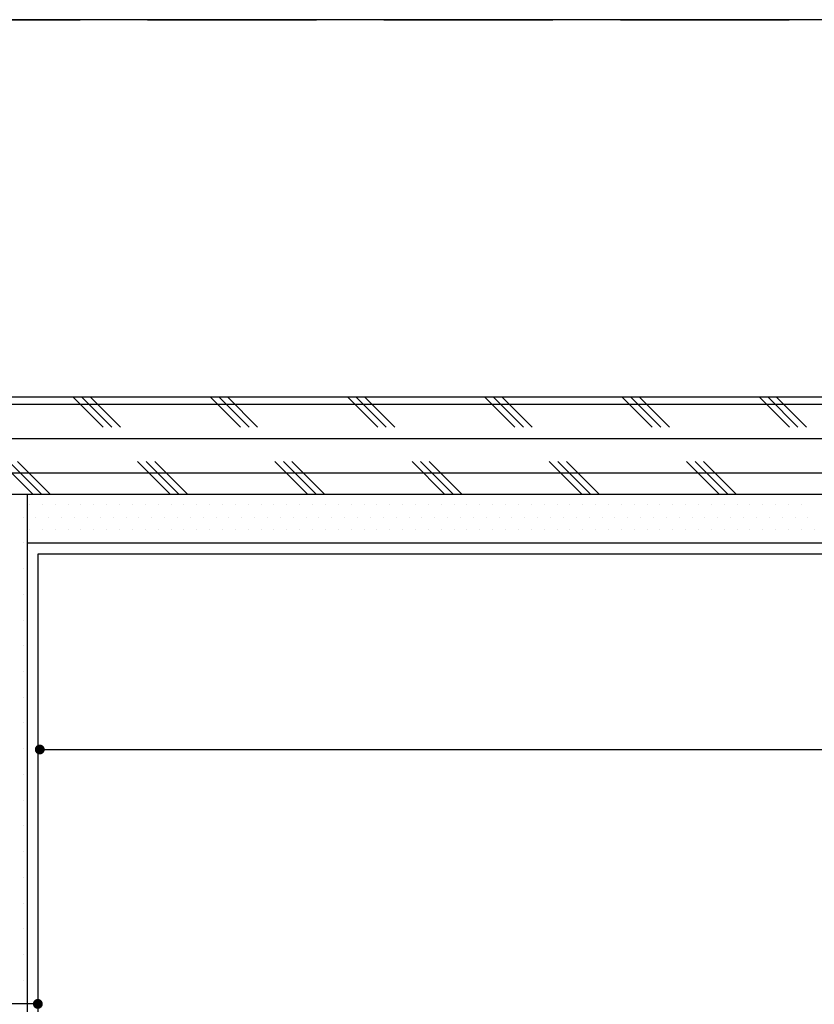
# Model space of a CAD drawing. Header units: millimetres. Extents: x -53 to 3023, y -53 to 2153.
# Tile 15 of 52: x 660 to 807, y 1139 to 1322. Entities that reach past the tile are written whole.
import ezdxf

# ---------------------------------------------------------------- set-up
doc = ezdxf.new("R2010")
doc.units = ezdxf.units.MM
doc.header["$LTSCALE"] = 5
doc.linetypes.add('DASH', pattern=[0.35, 0.25, -0.1])
doc.layers.get('Defpoints').update_dxf_attribs({"color": 8})
for name, color, linetype in [('A-建筑-拆墙', 251, 'Continuous'), ('Q-立面-填充', 251, 'Continuous'), ('Q-立面-完成面造型线', 6, 'Continuous'), ('Q-立面-次粗线', 31, 'Continuous'), ('Q-立面-粗线', 30, 'Continuous')]:
    doc.layers.add(name, color=color, linetype=linetype)
doc.styles.get("Standard").update_dxf_attribs({"font": 'SimSun.ttf'})
doc.dimstyles.new('1', dxfattribs={"dimscale": 0, "dimtxt": 2.5, "dimasz": 1.5, "dimexe": 1, "dimexo": 0, "dimgap": 0.3, "dimtad": 1, "dimdec": 0, "dimzin": 0, "dimdsep": 46, "dimtxsty": 'Standard', "dimblk": 'ARCHTICK', "dimcen": 0.09, "dimclrd": 8, "dimclre": 8, "dimclrt": 4, "dimadec": 0, "dimazin": 0, "dimtfac": 1, "dimtdec": 0, "dimtix": 1, "dimtofl": 0, "dimtmove": 2, "dimatfit": 3, "dimldrblk": 'DOTSMALL', "dimfxl": 5, "dimfxlon": 1, "dimtolj": 1, "dimtzin": 0, "dimarcsym": 0})

# ---------------------------------------------------------------- blocks, each defined once
blk = doc.blocks.new('_ArchTick')
at = {"color": 0, "linetype": 'ByBlock', "const_width": 0.15}
blk.add_lwpolyline([(-0.5, -0.5), (0.5, 0.5)], dxfattribs=at)
blk = doc.blocks.new('0')
at = {"layer": 'Q-立面-填充', "ltscale": 0.1999999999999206}
h = blk.add_hatch(dxfattribs=at)
h.set_pattern_fill('CORK', color=256, scale=2, style=0)
h.set_pattern_definition([(0, (-535264.8298560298, 505245.2771867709), (0, 1.269999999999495), []), (135, (-535264.1948560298, 505244.6421867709), (-2.540001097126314, -2.540001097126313), [1.796051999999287, -1.796051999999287]), (135, (-535263.8773560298, 505244.6421867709), (-2.540001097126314, -2.540001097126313), [1.796051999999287, -1.796051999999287]), (135, (-535263.5598560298, 505244.6421867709), (-2.540001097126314, -2.540001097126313), [1.796051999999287, -1.796051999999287])])
h.paths.add_polyline_path([(-535179.0298560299, 505288.8771867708), (-535264.8298560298, 505288.8771867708), (-535264.8298560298, 505285.2771867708), (-535179.0298560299, 505285.2771867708)])
h.paths.add_polyline_path([(-535224.8298560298, 505248.8771867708), (-535259.0298560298, 505248.8771867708), (-535261.2298560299, 505248.8771867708), (-535261.2298560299, 505245.2771867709), (-535224.8298560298, 505245.2771867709)])
at = {"layer": 'Defpoints', "linetype": 'Continuous'}
blk.add_lwpolyline([(-535333.7324879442, 505192.1113007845), (-535147.0764703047, 505192.1113007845), (-535147.0764703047, 505302.831876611), (-535333.7324879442, 505302.831876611)], close=True, dxfattribs=at)
at = {"layer": 'Q-立面-完成面造型线', "ltscale": 0.1999999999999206}
for p, q in [((-535259.0298560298, 505248.8771867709, 1.378868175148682), (-535259.0298560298, 505283.0771867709, 1.378868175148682)), ((-535259.0298560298, 505283.0771867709, 1.378868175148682), (-535179.0298560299, 505283.0771867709, 1.378868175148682))]:
    blk.add_line(p, q, dxfattribs=at)
at = {"layer": 'Q-立面-次粗线', "ltscale": 0.1999999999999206}
for p, q in [((-535264.8298560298, 505288.8771867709, 1.378868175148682), (-535179.0298560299, 505288.8771867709, 1.378868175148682)), ((-535264.8298560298, 505285.2771867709, 1.378868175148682), (-535179.0298560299, 505285.2771867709, 1.378868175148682)), ((-535259.4298560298, 505248.8771867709, 1.378868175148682), (-535259.4298560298, 505285.2771867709, 1.378868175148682)), ((-535259.3531913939, 505284.9109367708, 1.378868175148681), (-535259.3531913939, 505284.9109367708, 1.378868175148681)), ((-535258.876941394, 505284.9109367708, 1.378868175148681), (-535258.876941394, 505284.9109367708, 1.378868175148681)), ((-535258.400691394, 505284.9109367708, 1.378868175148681), (-535258.400691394, 505284.9109367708, 1.378868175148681)), ((-535257.924441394, 505284.9109367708, 1.378868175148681), (-535257.924441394, 505284.9109367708, 1.378868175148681)), ((-535257.4481913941, 505284.9109367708, 1.378868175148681), (-535257.4481913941, 505284.9109367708, 1.378868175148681)), ((-535256.9719413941, 505284.9109367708, 1.378868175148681), (-535256.9719413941, 505284.9109367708, 1.378868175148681)), ((-535256.4956913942, 505284.9109367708, 1.378868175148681), (-535256.4956913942, 505284.9109367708, 1.378868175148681)), ((-535256.0194413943, 505284.9109367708, 1.378868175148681), (-535256.0194413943, 505284.9109367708, 1.378868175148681)), ((-535255.5431913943, 505284.9109367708, 1.378868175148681), (-535255.5431913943, 505284.9109367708, 1.378868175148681)), ((-535255.0669413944, 505284.9109367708, 1.378868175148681), (-535255.0669413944, 505284.9109367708, 1.378868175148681)), ((-535254.5906913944, 505284.9109367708, 1.378868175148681), (-535254.5906913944, 505284.9109367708, 1.378868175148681)), ((-535254.1144413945, 505284.9109367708, 1.378868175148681), (-535254.1144413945, 505284.9109367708, 1.378868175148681)), ((-535253.6381913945, 505284.9109367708, 1.378868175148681), (-535253.6381913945, 505284.9109367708, 1.378868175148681)), ((-535253.1619413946, 505284.9109367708, 1.378868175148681), (-535253.1619413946, 505284.9109367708, 1.378868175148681)), ((-535252.6856913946, 505284.9109367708, 1.378868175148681), (-535252.6856913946, 505284.9109367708, 1.378868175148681)), ((-535252.2094413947, 505284.9109367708, 1.378868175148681), (-535252.2094413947, 505284.9109367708, 1.378868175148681)), ((-535251.7331913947, 505284.9109367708, 1.378868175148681), (-535251.7331913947, 505284.9109367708, 1.378868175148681)), ((-535251.2569413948, 505284.9109367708, 1.378868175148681), (-535251.2569413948, 505284.9109367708, 1.378868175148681)), ((-535250.7806913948, 505284.9109367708, 1.378868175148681), (-535250.7806913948, 505284.9109367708, 1.378868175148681)), ((-535250.3044413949, 505284.9109367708, 1.378868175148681), (-535250.3044413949, 505284.9109367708, 1.378868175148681)), ((-535249.8281913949, 505284.9109367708, 1.378868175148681), (-535249.8281913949, 505284.9109367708, 1.378868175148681)), ((-535249.351941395, 505284.9109367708, 1.378868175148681), (-535249.351941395, 505284.9109367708, 1.378868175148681)), ((-535248.875691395, 505284.9109367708, 1.378868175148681), (-535248.875691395, 505284.9109367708, 1.378868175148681)), ((-535248.3994413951, 505284.9109367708, 1.378868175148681), (-535248.3994413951, 505284.9109367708, 1.378868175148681)), ((-535247.9231913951, 505284.9109367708, 1.378868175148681), (-535247.9231913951, 505284.9109367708, 1.378868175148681)), ((-535247.4469413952, 505284.9109367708, 1.378868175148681), (-535247.4469413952, 505284.9109367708, 1.378868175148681)), ((-535246.9706913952, 505284.9109367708, 1.378868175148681), (-535246.9706913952, 505284.9109367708, 1.378868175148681)), ((-535246.4944413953, 505284.9109367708, 1.378868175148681), (-535246.4944413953, 505284.9109367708, 1.378868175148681)), ((-535246.0181913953, 505284.9109367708, 1.378868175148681), (-535246.0181913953, 505284.9109367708, 1.378868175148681)), ((-535245.5419413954, 505284.9109367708, 1.378868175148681), (-535245.5419413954, 505284.9109367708, 1.378868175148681)), ((-535245.0656913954, 505284.9109367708, 1.378868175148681), (-535245.0656913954, 505284.9109367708, 1.378868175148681)), ((-535244.5894413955, 505284.9109367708, 1.378868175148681), (-535244.5894413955, 505284.9109367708, 1.378868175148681)), ((-535244.1131913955, 505284.9109367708, 1.378868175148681), (-535244.1131913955, 505284.9109367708, 1.378868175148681)), ((-535243.6369413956, 505284.9109367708, 1.378868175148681), (-535243.6369413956, 505284.9109367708, 1.378868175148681)), ((-535243.1606913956, 505284.9109367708, 1.378868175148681), (-535243.1606913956, 505284.9109367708, 1.378868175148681)), ((-535242.6844413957, 505284.9109367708, 1.378868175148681), (-535242.6844413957, 505284.9109367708, 1.378868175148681)), ((-535242.2081913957, 505284.9109367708, 1.378868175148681), (-535242.2081913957, 505284.9109367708, 1.378868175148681)), ((-535241.7319413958, 505284.9109367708, 1.378868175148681), (-535241.7319413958, 505284.9109367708, 1.378868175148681)), ((-535241.2556913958, 505284.9109367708, 1.378868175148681), (-535241.2556913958, 505284.9109367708, 1.378868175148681)), ((-535240.7794413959, 505284.9109367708, 1.378868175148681), (-535240.7794413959, 505284.9109367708, 1.378868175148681)), ((-535240.303191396, 505284.9109367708, 1.378868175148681), (-535240.303191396, 505284.9109367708, 1.378868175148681)), ((-535239.826941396, 505284.9109367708, 1.378868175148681), (-535239.826941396, 505284.9109367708, 1.378868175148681)), ((-535239.350691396, 505284.9109367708, 1.378868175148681), (-535239.350691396, 505284.9109367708, 1.378868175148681)), ((-535238.8744413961, 505284.9109367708, 1.378868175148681), (-535238.8744413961, 505284.9109367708, 1.378868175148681)), ((-535238.3981913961, 505284.9109367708, 1.378868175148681), (-535238.3981913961, 505284.9109367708, 1.378868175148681)), ((-535237.9219413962, 505284.9109367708, 1.378868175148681), (-535237.9219413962, 505284.9109367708, 1.378868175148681)), ((-535237.4456913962, 505284.9109367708, 1.378868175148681), (-535237.4456913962, 505284.9109367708, 1.378868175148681)), ((-535236.9694413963, 505284.9109367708, 1.378868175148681), (-535236.9694413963, 505284.9109367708, 1.378868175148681)), ((-535236.4931913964, 505284.9109367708, 1.378868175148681), (-535236.4931913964, 505284.9109367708, 1.378868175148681)), ((-535236.0169413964, 505284.9109367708, 1.378868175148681), (-535236.0169413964, 505284.9109367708, 1.378868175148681)), ((-535235.5406913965, 505284.9109367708, 1.378868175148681), (-535235.5406913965, 505284.9109367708, 1.378868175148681)), ((-535235.0644413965, 505284.9109367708, 1.378868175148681), (-535235.0644413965, 505284.9109367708, 1.378868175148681)), ((-535234.5881913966, 505284.9109367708, 1.378868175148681), (-535234.5881913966, 505284.9109367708, 1.378868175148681)), ((-535234.1119413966, 505284.9109367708, 1.378868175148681), (-535234.1119413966, 505284.9109367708, 1.378868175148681)), ((-535233.6356913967, 505284.9109367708, 1.378868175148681), (-535233.6356913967, 505284.9109367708, 1.378868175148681)), ((-535233.1594413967, 505284.9109367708, 1.378868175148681), (-535233.1594413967, 505284.9109367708, 1.378868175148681)), ((-535232.6831913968, 505284.9109367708, 1.378868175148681), (-535232.6831913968, 505284.9109367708, 1.378868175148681)), ((-535232.2069413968, 505284.9109367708, 1.378868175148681), (-535232.2069413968, 505284.9109367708, 1.378868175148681)), ((-535231.7306913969, 505284.9109367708, 1.378868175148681), (-535231.7306913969, 505284.9109367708, 1.378868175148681)), ((-535231.2544413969, 505284.9109367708, 1.378868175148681), (-535231.2544413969, 505284.9109367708, 1.378868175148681)), ((-535230.778191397, 505284.9109367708, 1.378868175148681), (-535230.778191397, 505284.9109367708, 1.378868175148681)), ((-535259.591316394, 505284.4346867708, 1.378868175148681), (-535259.591316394, 505284.4346867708, 1.378868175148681)), ((-535259.115066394, 505284.4346867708, 1.378868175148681), (-535259.115066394, 505284.4346867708, 1.378868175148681)), ((-535258.638816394, 505284.4346867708, 1.378868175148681), (-535258.638816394, 505284.4346867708, 1.378868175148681)), ((-535258.1625663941, 505284.4346867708, 1.378868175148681), (-535258.1625663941, 505284.4346867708, 1.378868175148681)), ((-535257.6863163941, 505284.4346867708, 1.378868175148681), (-535257.6863163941, 505284.4346867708, 1.378868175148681)), ((-535257.2100663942, 505284.4346867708, 1.378868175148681), (-535257.2100663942, 505284.4346867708, 1.378868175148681)), ((-535256.7338163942, 505284.4346867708, 1.378868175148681), (-535256.7338163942, 505284.4346867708, 1.378868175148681)), ((-535256.2575663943, 505284.4346867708, 1.378868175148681), (-535256.2575663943, 505284.4346867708, 1.378868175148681)), ((-535255.7813163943, 505284.4346867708, 1.378868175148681), (-535255.7813163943, 505284.4346867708, 1.378868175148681)), ((-535255.3050663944, 505284.4346867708, 1.378868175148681), (-535255.3050663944, 505284.4346867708, 1.378868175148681)), ((-535254.8288163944, 505284.4346867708, 1.378868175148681), (-535254.8288163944, 505284.4346867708, 1.378868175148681)), ((-535254.3525663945, 505284.4346867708, 1.378868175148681), (-535254.3525663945, 505284.4346867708, 1.378868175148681)), ((-535253.8763163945, 505284.4346867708, 1.378868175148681), (-535253.8763163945, 505284.4346867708, 1.378868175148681)), ((-535253.4000663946, 505284.4346867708, 1.378868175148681), (-535253.4000663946, 505284.4346867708, 1.378868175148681)), ((-535252.9238163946, 505284.4346867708, 1.378868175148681), (-535252.9238163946, 505284.4346867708, 1.378868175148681)), ((-535252.4475663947, 505284.4346867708, 1.378868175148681), (-535252.4475663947, 505284.4346867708, 1.378868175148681)), ((-535251.9713163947, 505284.4346867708, 1.378868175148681), (-535251.9713163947, 505284.4346867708, 1.378868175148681)), ((-535251.4950663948, 505284.4346867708, 1.378868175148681), (-535251.4950663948, 505284.4346867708, 1.378868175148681)), ((-535251.0188163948, 505284.4346867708, 1.378868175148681), (-535251.0188163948, 505284.4346867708, 1.378868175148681)), ((-535250.5425663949, 505284.4346867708, 1.378868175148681), (-535250.5425663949, 505284.4346867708, 1.378868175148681)), ((-535250.066316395, 505284.4346867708, 1.378868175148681), (-535250.066316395, 505284.4346867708, 1.378868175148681)), ((-535249.590066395, 505284.4346867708, 1.378868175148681), (-535249.590066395, 505284.4346867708, 1.378868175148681)), ((-535249.113816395, 505284.4346867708, 1.378868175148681), (-535249.113816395, 505284.4346867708, 1.378868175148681)), ((-535248.6375663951, 505284.4346867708, 1.378868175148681), (-535248.6375663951, 505284.4346867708, 1.378868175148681)), ((-535248.1613163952, 505284.4346867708, 1.378868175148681), (-535248.1613163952, 505284.4346867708, 1.378868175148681)), ((-535247.6850663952, 505284.4346867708, 1.378868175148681), (-535247.6850663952, 505284.4346867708, 1.378868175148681)), ((-535247.2088163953, 505284.4346867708, 1.378868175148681), (-535247.2088163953, 505284.4346867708, 1.378868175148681)), ((-535246.7325663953, 505284.4346867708, 1.378868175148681), (-535246.7325663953, 505284.4346867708, 1.378868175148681)), ((-535246.2563163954, 505284.4346867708, 1.378868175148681), (-535246.2563163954, 505284.4346867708, 1.378868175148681)), ((-535245.7800663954, 505284.4346867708, 1.378868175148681), (-535245.7800663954, 505284.4346867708, 1.378868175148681)), ((-535245.3038163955, 505284.4346867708, 1.378868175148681), (-535245.3038163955, 505284.4346867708, 1.378868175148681)), ((-535244.8275663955, 505284.4346867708, 1.378868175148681), (-535244.8275663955, 505284.4346867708, 1.378868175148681)), ((-535244.3513163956, 505284.4346867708, 1.378868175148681), (-535244.3513163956, 505284.4346867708, 1.378868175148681)), ((-535243.8750663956, 505284.4346867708, 1.378868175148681), (-535243.8750663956, 505284.4346867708, 1.378868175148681)), ((-535243.3988163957, 505284.4346867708, 1.378868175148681), (-535243.3988163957, 505284.4346867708, 1.378868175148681)), ((-535242.9225663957, 505284.4346867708, 1.378868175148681), (-535242.9225663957, 505284.4346867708, 1.378868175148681)), ((-535242.4463163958, 505284.4346867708, 1.378868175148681), (-535242.4463163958, 505284.4346867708, 1.378868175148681)), ((-535241.9700663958, 505284.4346867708, 1.378868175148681), (-535241.9700663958, 505284.4346867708, 1.378868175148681)), ((-535241.4938163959, 505284.4346867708, 1.378868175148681), (-535241.4938163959, 505284.4346867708, 1.378868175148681)), ((-535241.0175663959, 505284.4346867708, 1.378868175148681), (-535241.0175663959, 505284.4346867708, 1.378868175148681)), ((-535240.541316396, 505284.4346867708, 1.378868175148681), (-535240.541316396, 505284.4346867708, 1.378868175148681)), ((-535240.065066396, 505284.4346867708, 1.378868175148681), (-535240.065066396, 505284.4346867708, 1.378868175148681)), ((-535239.5888163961, 505284.4346867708, 1.378868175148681), (-535239.5888163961, 505284.4346867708, 1.378868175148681)), ((-535239.1125663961, 505284.4346867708, 1.378868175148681), (-535239.1125663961, 505284.4346867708, 1.378868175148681)), ((-535238.6363163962, 505284.4346867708, 1.378868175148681), (-535238.6363163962, 505284.4346867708, 1.378868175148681)), ((-535238.1600663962, 505284.4346867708, 1.378868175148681), (-535238.1600663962, 505284.4346867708, 1.378868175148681)), ((-535237.6838163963, 505284.4346867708, 1.378868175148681), (-535237.6838163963, 505284.4346867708, 1.378868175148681)), ((-535237.2075663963, 505284.4346867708, 1.378868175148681), (-535237.2075663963, 505284.4346867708, 1.378868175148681)), ((-535236.7313163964, 505284.4346867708, 1.378868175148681), (-535236.7313163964, 505284.4346867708, 1.378868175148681)), ((-535236.2550663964, 505284.4346867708, 1.378868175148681), (-535236.2550663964, 505284.4346867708, 1.378868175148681)), ((-535235.7788163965, 505284.4346867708, 1.378868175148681), (-535235.7788163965, 505284.4346867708, 1.378868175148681)), ((-535235.3025663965, 505284.4346867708, 1.378868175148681), (-535235.3025663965, 505284.4346867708, 1.378868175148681)), ((-535234.8263163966, 505284.4346867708, 1.378868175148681), (-535234.8263163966, 505284.4346867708, 1.378868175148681)), ((-535234.3500663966, 505284.4346867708, 1.378868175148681), (-535234.3500663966, 505284.4346867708, 1.378868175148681)), ((-535233.8738163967, 505284.4346867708, 1.378868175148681), (-535233.8738163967, 505284.4346867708, 1.378868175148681)), ((-535233.3975663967, 505284.4346867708, 1.378868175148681), (-535233.3975663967, 505284.4346867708, 1.378868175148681)), ((-535232.9213163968, 505284.4346867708, 1.378868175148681), (-535232.9213163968, 505284.4346867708, 1.378868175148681)), ((-535232.4450663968, 505284.4346867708, 1.378868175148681), (-535232.4450663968, 505284.4346867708, 1.378868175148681)), ((-535231.9688163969, 505284.4346867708, 1.378868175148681), (-535231.9688163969, 505284.4346867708, 1.378868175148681)), ((-535231.492566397, 505284.4346867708, 1.378868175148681), (-535231.492566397, 505284.4346867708, 1.378868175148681)), ((-535231.016316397, 505284.4346867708, 1.378868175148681), (-535231.016316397, 505284.4346867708, 1.378868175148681)), ((-535230.540066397, 505284.4346867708, 1.378868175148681), (-535230.540066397, 505284.4346867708, 1.378868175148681)), ((-535259.353191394, 505283.9584367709, 1.378868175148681), (-535259.353191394, 505283.9584367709, 1.378868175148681)), ((-535258.8769413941, 505283.9584367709, 1.378868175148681), (-535258.8769413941, 505283.9584367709, 1.378868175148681)), ((-535258.4006913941, 505283.9584367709, 1.378868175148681), (-535258.4006913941, 505283.9584367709, 1.378868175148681)), ((-535257.9244413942, 505283.9584367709, 1.378868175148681), (-535257.9244413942, 505283.9584367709, 1.378868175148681)), ((-535257.4481913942, 505283.9584367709, 1.378868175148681), (-535257.4481913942, 505283.9584367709, 1.378868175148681)), ((-535256.9719413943, 505283.9584367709, 1.378868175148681), (-535256.9719413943, 505283.9584367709, 1.378868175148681)), ((-535256.4956913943, 505283.9584367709, 1.378868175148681), (-535256.4956913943, 505283.9584367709, 1.378868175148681)), ((-535256.0194413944, 505283.9584367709, 1.378868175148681), (-535256.0194413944, 505283.9584367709, 1.378868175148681)), ((-535255.5431913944, 505283.9584367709, 1.378868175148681), (-535255.5431913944, 505283.9584367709, 1.378868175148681)), ((-535255.0669413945, 505283.9584367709, 1.378868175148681), (-535255.0669413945, 505283.9584367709, 1.378868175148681)), ((-535254.5906913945, 505283.9584367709, 1.378868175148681), (-535254.5906913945, 505283.9584367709, 1.378868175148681)), ((-535254.1144413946, 505283.9584367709, 1.378868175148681), (-535254.1144413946, 505283.9584367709, 1.378868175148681)), ((-535253.6381913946, 505283.9584367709, 1.378868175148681), (-535253.6381913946, 505283.9584367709, 1.378868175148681)), ((-535253.1619413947, 505283.9584367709, 1.378868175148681), (-535253.1619413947, 505283.9584367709, 1.378868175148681)), ((-535252.6856913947, 505283.9584367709, 1.378868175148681), (-535252.6856913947, 505283.9584367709, 1.378868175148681)), ((-535252.2094413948, 505283.9584367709, 1.378868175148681), (-535252.2094413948, 505283.9584367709, 1.378868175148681)), ((-535251.7331913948, 505283.9584367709, 1.378868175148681), (-535251.7331913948, 505283.9584367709, 1.378868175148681)), ((-535251.2569413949, 505283.9584367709, 1.378868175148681), (-535251.2569413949, 505283.9584367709, 1.378868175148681)), ((-535250.7806913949, 505283.9584367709, 1.378868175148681), (-535250.7806913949, 505283.9584367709, 1.378868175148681)), ((-535250.304441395, 505283.9584367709, 1.378868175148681), (-535250.304441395, 505283.9584367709, 1.378868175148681)), ((-535249.828191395, 505283.9584367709, 1.378868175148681), (-535249.828191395, 505283.9584367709, 1.378868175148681)), ((-535249.3519413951, 505283.9584367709, 1.378868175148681), (-535249.3519413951, 505283.9584367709, 1.378868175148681)), ((-535248.8756913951, 505283.9584367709, 1.378868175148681), (-535248.8756913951, 505283.9584367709, 1.378868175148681)), ((-535248.3994413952, 505283.9584367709, 1.378868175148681), (-535248.3994413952, 505283.9584367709, 1.378868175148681)), ((-535247.9231913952, 505283.9584367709, 1.378868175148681), (-535247.9231913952, 505283.9584367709, 1.378868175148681)), ((-535247.4469413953, 505283.9584367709, 1.378868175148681), (-535247.4469413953, 505283.9584367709, 1.378868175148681)), ((-535246.9706913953, 505283.9584367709, 1.378868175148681), (-535246.9706913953, 505283.9584367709, 1.378868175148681)), ((-535246.4944413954, 505283.9584367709, 1.378868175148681), (-535246.4944413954, 505283.9584367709, 1.378868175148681)), ((-535246.0181913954, 505283.9584367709, 1.378868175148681), (-535246.0181913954, 505283.9584367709, 1.378868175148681)), ((-535245.5419413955, 505283.9584367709, 1.378868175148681), (-535245.5419413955, 505283.9584367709, 1.378868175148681)), ((-535245.0656913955, 505283.9584367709, 1.378868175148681), (-535245.0656913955, 505283.9584367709, 1.378868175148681)), ((-535244.5894413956, 505283.9584367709, 1.378868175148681), (-535244.5894413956, 505283.9584367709, 1.378868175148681)), ((-535244.1131913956, 505283.9584367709, 1.378868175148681), (-535244.1131913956, 505283.9584367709, 1.378868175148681)), ((-535243.6369413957, 505283.9584367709, 1.378868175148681), (-535243.6369413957, 505283.9584367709, 1.378868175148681)), ((-535243.1606913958, 505283.9584367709, 1.378868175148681), (-535243.1606913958, 505283.9584367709, 1.378868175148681)), ((-535242.6844413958, 505283.9584367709, 1.378868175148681), (-535242.6844413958, 505283.9584367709, 1.378868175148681)), ((-535242.2081913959, 505283.9584367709, 1.378868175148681), (-535242.2081913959, 505283.9584367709, 1.378868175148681)), ((-535241.7319413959, 505283.9584367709, 1.378868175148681), (-535241.7319413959, 505283.9584367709, 1.378868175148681)), ((-535241.255691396, 505283.9584367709, 1.378868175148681), (-535241.255691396, 505283.9584367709, 1.378868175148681)), ((-535240.779441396, 505283.9584367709, 1.378868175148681), (-535240.779441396, 505283.9584367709, 1.378868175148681)), ((-535240.3031913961, 505283.9584367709, 1.378868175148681), (-535240.3031913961, 505283.9584367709, 1.378868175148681)), ((-535239.8269413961, 505283.9584367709, 1.378868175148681), (-535239.8269413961, 505283.9584367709, 1.378868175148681)), ((-535239.3506913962, 505283.9584367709, 1.378868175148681), (-535239.3506913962, 505283.9584367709, 1.378868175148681)), ((-535238.8744413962, 505283.9584367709, 1.378868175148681), (-535238.8744413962, 505283.9584367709, 1.378868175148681)), ((-535238.3981913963, 505283.9584367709, 1.378868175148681), (-535238.3981913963, 505283.9584367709, 1.378868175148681)), ((-535237.9219413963, 505283.9584367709, 1.378868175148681), (-535237.9219413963, 505283.9584367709, 1.378868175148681)), ((-535237.4456913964, 505283.9584367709, 1.378868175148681), (-535237.4456913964, 505283.9584367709, 1.378868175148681)), ((-535236.9694413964, 505283.9584367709, 1.378868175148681), (-535236.9694413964, 505283.9584367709, 1.378868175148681)), ((-535236.4931913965, 505283.9584367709, 1.378868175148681), (-535236.4931913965, 505283.9584367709, 1.378868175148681)), ((-535236.0169413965, 505283.9584367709, 1.378868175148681), (-535236.0169413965, 505283.9584367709, 1.378868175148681)), ((-535235.5406913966, 505283.9584367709, 1.378868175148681), (-535235.5406913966, 505283.9584367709, 1.378868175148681)), ((-535235.0644413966, 505283.9584367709, 1.378868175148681), (-535235.0644413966, 505283.9584367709, 1.378868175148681)), ((-535234.5881913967, 505283.9584367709, 1.378868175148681), (-535234.5881913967, 505283.9584367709, 1.378868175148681)), ((-535234.1119413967, 505283.9584367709, 1.378868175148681), (-535234.1119413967, 505283.9584367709, 1.378868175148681)), ((-535233.6356913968, 505283.9584367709, 1.378868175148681), (-535233.6356913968, 505283.9584367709, 1.378868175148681)), ((-535233.1594413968, 505283.9584367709, 1.378868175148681), (-535233.1594413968, 505283.9584367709, 1.378868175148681)), ((-535232.6831913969, 505283.9584367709, 1.378868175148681), (-535232.6831913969, 505283.9584367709, 1.378868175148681)), ((-535232.2069413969, 505283.9584367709, 1.378868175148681), (-535232.2069413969, 505283.9584367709, 1.378868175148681)), ((-535231.730691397, 505283.9584367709, 1.378868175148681), (-535231.730691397, 505283.9584367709, 1.378868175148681)), ((-535231.254441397, 505283.9584367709, 1.378868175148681), (-535231.254441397, 505283.9584367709, 1.378868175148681)), ((-535230.7781913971, 505283.9584367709, 1.378868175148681), (-535230.7781913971, 505283.9584367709, 1.378868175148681)), ((-535230.3019413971, 505283.9584367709, 1.378868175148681), (-535230.3019413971, 505283.9584367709, 1.378868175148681)), ((-535259.5913163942, 505283.4821867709, 1.378868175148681), (-535259.5913163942, 505283.4821867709, 1.378868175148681)), ((-535259.4298560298, 505283.4771867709, 1.378868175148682), (-535179.0298560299, 505283.4771867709, 1.378868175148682)), ((-535259.115066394, 505283.4821867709, 1.378868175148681), (-535259.115066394, 505283.4821867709, 1.378868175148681)), ((-535258.638816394, 505283.4821867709, 1.378868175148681), (-535258.638816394, 505283.4821867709, 1.378868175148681)), ((-535258.1625663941, 505283.4821867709, 1.378868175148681), (-535258.1625663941, 505283.4821867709, 1.378868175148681)), ((-535257.6863163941, 505283.4821867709, 1.378868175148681), (-535257.6863163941, 505283.4821867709, 1.378868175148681)), ((-535257.2100663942, 505283.4821867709, 1.378868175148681), (-535257.2100663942, 505283.4821867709, 1.378868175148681)), ((-535256.7338163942, 505283.4821867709, 1.378868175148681), (-535256.7338163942, 505283.4821867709, 1.378868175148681)), ((-535256.2575663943, 505283.4821867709, 1.378868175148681), (-535256.2575663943, 505283.4821867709, 1.378868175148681)), ((-535255.7813163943, 505283.4821867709, 1.378868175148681), (-535255.7813163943, 505283.4821867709, 1.378868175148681)), ((-535255.3050663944, 505283.4821867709, 1.378868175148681), (-535255.3050663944, 505283.4821867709, 1.378868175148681)), ((-535254.8288163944, 505283.4821867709, 1.378868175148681), (-535254.8288163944, 505283.4821867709, 1.378868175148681)), ((-535254.3525663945, 505283.4821867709, 1.378868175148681), (-535254.3525663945, 505283.4821867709, 1.378868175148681)), ((-535253.8763163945, 505283.4821867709, 1.378868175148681), (-535253.8763163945, 505283.4821867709, 1.378868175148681)), ((-535253.4000663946, 505283.4821867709, 1.378868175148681), (-535253.4000663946, 505283.4821867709, 1.378868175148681)), ((-535252.9238163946, 505283.4821867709, 1.378868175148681), (-535252.9238163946, 505283.4821867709, 1.378868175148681)), ((-535252.4475663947, 505283.4821867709, 1.378868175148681), (-535252.4475663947, 505283.4821867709, 1.378868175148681)), ((-535251.9713163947, 505283.4821867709, 1.378868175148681), (-535251.9713163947, 505283.4821867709, 1.378868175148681)), ((-535251.4950663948, 505283.4821867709, 1.378868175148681), (-535251.4950663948, 505283.4821867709, 1.378868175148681)), ((-535251.0188163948, 505283.4821867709, 1.378868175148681), (-535251.0188163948, 505283.4821867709, 1.378868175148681)), ((-535250.5425663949, 505283.4821867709, 1.378868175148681), (-535250.5425663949, 505283.4821867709, 1.378868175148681)), ((-535250.066316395, 505283.4821867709, 1.378868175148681), (-535250.066316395, 505283.4821867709, 1.378868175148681)), ((-535249.590066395, 505283.4821867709, 1.378868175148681), (-535249.590066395, 505283.4821867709, 1.378868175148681)), ((-535249.113816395, 505283.4821867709, 1.378868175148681), (-535249.113816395, 505283.4821867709, 1.378868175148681)), ((-535248.6375663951, 505283.4821867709, 1.378868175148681), (-535248.6375663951, 505283.4821867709, 1.378868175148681)), ((-535248.1613163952, 505283.4821867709, 1.378868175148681), (-535248.1613163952, 505283.4821867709, 1.378868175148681)), ((-535247.6850663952, 505283.4821867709, 1.378868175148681), (-535247.6850663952, 505283.4821867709, 1.378868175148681)), ((-535247.2088163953, 505283.4821867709, 1.378868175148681), (-535247.2088163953, 505283.4821867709, 1.378868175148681)), ((-535246.7325663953, 505283.4821867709, 1.378868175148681), (-535246.7325663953, 505283.4821867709, 1.378868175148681)), ((-535246.2563163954, 505283.4821867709, 1.378868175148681), (-535246.2563163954, 505283.4821867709, 1.378868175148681)), ((-535245.7800663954, 505283.4821867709, 1.378868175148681), (-535245.7800663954, 505283.4821867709, 1.378868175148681)), ((-535245.3038163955, 505283.4821867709, 1.378868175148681), (-535245.3038163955, 505283.4821867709, 1.378868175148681)), ((-535244.8275663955, 505283.4821867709, 1.378868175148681), (-535244.8275663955, 505283.4821867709, 1.378868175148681)), ((-535244.3513163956, 505283.4821867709, 1.378868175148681), (-535244.3513163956, 505283.4821867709, 1.378868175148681)), ((-535243.8750663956, 505283.4821867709, 1.378868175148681), (-535243.8750663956, 505283.4821867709, 1.378868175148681)), ((-535243.3988163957, 505283.4821867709, 1.378868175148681), (-535243.3988163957, 505283.4821867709, 1.378868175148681)), ((-535242.9225663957, 505283.4821867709, 1.378868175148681), (-535242.9225663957, 505283.4821867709, 1.378868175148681)), ((-535242.4463163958, 505283.4821867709, 1.378868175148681), (-535242.4463163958, 505283.4821867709, 1.378868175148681)), ((-535241.9700663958, 505283.4821867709, 1.378868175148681), (-535241.9700663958, 505283.4821867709, 1.378868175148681)), ((-535241.4938163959, 505283.4821867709, 1.378868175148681), (-535241.4938163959, 505283.4821867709, 1.378868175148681)), ((-535241.0175663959, 505283.4821867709, 1.378868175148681), (-535241.0175663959, 505283.4821867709, 1.378868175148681)), ((-535240.541316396, 505283.4821867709, 1.378868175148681), (-535240.541316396, 505283.4821867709, 1.378868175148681)), ((-535240.065066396, 505283.4821867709, 1.378868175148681), (-535240.065066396, 505283.4821867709, 1.378868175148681)), ((-535239.5888163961, 505283.4821867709, 1.378868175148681), (-535239.5888163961, 505283.4821867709, 1.378868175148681)), ((-535239.1125663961, 505283.4821867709, 1.378868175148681), (-535239.1125663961, 505283.4821867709, 1.378868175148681)), ((-535238.6363163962, 505283.4821867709, 1.378868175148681), (-535238.6363163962, 505283.4821867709, 1.378868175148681)), ((-535238.1600663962, 505283.4821867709, 1.378868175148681), (-535238.1600663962, 505283.4821867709, 1.378868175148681)), ((-535237.6838163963, 505283.4821867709, 1.378868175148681), (-535237.6838163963, 505283.4821867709, 1.378868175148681)), ((-535237.2075663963, 505283.4821867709, 1.378868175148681), (-535237.2075663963, 505283.4821867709, 1.378868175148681)), ((-535236.7313163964, 505283.4821867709, 1.378868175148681), (-535236.7313163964, 505283.4821867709, 1.378868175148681)), ((-535236.2550663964, 505283.4821867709, 1.378868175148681), (-535236.2550663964, 505283.4821867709, 1.378868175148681)), ((-535235.7788163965, 505283.4821867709, 1.378868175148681), (-535235.7788163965, 505283.4821867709, 1.378868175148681)), ((-535235.3025663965, 505283.4821867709, 1.378868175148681), (-535235.3025663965, 505283.4821867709, 1.378868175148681)), ((-535234.8263163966, 505283.4821867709, 1.378868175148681), (-535234.8263163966, 505283.4821867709, 1.378868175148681)), ((-535234.3500663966, 505283.4821867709, 1.378868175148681), (-535234.3500663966, 505283.4821867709, 1.378868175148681)), ((-535233.8738163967, 505283.4821867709, 1.378868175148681), (-535233.8738163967, 505283.4821867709, 1.378868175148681)), ((-535233.3975663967, 505283.4821867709, 1.378868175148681), (-535233.3975663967, 505283.4821867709, 1.378868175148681)), ((-535232.9213163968, 505283.4821867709, 1.378868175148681), (-535232.9213163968, 505283.4821867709, 1.378868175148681)), ((-535232.4450663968, 505283.4821867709, 1.378868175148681), (-535232.4450663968, 505283.4821867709, 1.378868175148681)), ((-535231.9688163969, 505283.4821867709, 1.378868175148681), (-535231.9688163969, 505283.4821867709, 1.378868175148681)), ((-535231.492566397, 505283.4821867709, 1.378868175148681), (-535231.492566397, 505283.4821867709, 1.378868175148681)), ((-535231.016316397, 505283.4821867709, 1.378868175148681), (-535231.016316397, 505283.4821867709, 1.378868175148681)), ((-535230.540066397, 505283.4821867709, 1.378868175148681), (-535230.540066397, 505283.4821867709, 1.378868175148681)), ((-535259.5913163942, 505282.5296867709, 1.378868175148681), (-535259.5913163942, 505282.5296867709, 1.378868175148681)), ((-535259.591316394, 505281.5771867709, 1.378868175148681), (-535259.591316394, 505281.5771867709, 1.378868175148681)), ((-535259.5913163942, 505280.6246867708, 1.378868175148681), (-535259.5913163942, 505280.6246867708, 1.378868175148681)), ((-535259.591316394, 505279.6721867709, 1.378868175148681), (-535259.591316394, 505279.6721867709, 1.378868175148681)), ((-535259.5913163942, 505278.7196867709, 1.378868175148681), (-535259.5913163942, 505278.7196867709, 1.378868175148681)), ((-535259.591316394, 505277.7671867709, 1.378868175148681), (-535259.591316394, 505277.7671867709, 1.378868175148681)), ((-535259.5913163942, 505276.8146867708, 1.378868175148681), (-535259.5913163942, 505276.8146867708, 1.378868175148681)), ((-535259.591316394, 505275.8621867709, 1.378868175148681), (-535259.591316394, 505275.8621867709, 1.378868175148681)), ((-535259.5913163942, 505274.9096867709, 1.378868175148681), (-535259.5913163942, 505274.9096867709, 1.378868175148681)), ((-535259.5913163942, 505273.9571867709, 1.378868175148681), (-535259.5913163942, 505273.9571867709, 1.378868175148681)), ((-535259.591316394, 505273.0046867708, 1.378868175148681), (-535259.591316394, 505273.0046867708, 1.378868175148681)), ((-535259.5913163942, 505272.0521867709, 1.378868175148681), (-535259.5913163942, 505272.0521867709, 1.378868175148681)), ((-535259.591316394, 505271.0996867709, 1.378868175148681), (-535259.591316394, 505271.0996867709, 1.378868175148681)), ((-535259.5913163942, 505270.1471867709, 1.378868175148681), (-535259.5913163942, 505270.1471867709, 1.378868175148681)), ((-535259.591316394, 505269.1946867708, 1.378868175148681), (-535259.591316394, 505269.1946867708, 1.378868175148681)), ((-535259.5913163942, 505268.2421867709, 1.378868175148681), (-535259.5913163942, 505268.2421867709, 1.378868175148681)), ((-535259.5913163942, 505267.2896867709, 1.378868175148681), (-535259.5913163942, 505267.2896867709, 1.378868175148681))]:
    blk.add_line(p, q, dxfattribs=at)
at = {"layer": 'Q-立面-粗线', "linetype": 'DASH', "ltscale": 5}
blk.add_lwpolyline([(-535147.0764703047, 505192.1113007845), (-535333.7324879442, 505192.1113007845), (-535333.7324879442, 505302.831876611), (-535147.0764703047, 505302.831876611)], close=True, dxfattribs=at)
at = {"layer": 'A-建筑-拆墙'}
for points in [[(-535258.9728459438, 505275.8341106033), (-535124.8573705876, 505275.8341106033)], [(-535259.0449742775, 505266.423801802), (-535354.8232259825, 505266.423801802)]]:
    blk.add_leader(points, dimstyle='1', override={"dimscale": 0.4876327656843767, "dimasz": 0.75, "dimtad": 0, "dimldrblk": 'Dot'}, dxfattribs=at)

msp = doc.modelspace()

# ---------------------------------------------------------------- block references
at = {"xscale": 5, "yscale": 5, "zscale": 5}
msp.add_blockref('0', (2676958.211271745, -2525192.548285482), dxfattribs=at)

doc.saveas('drawing.dxf')
